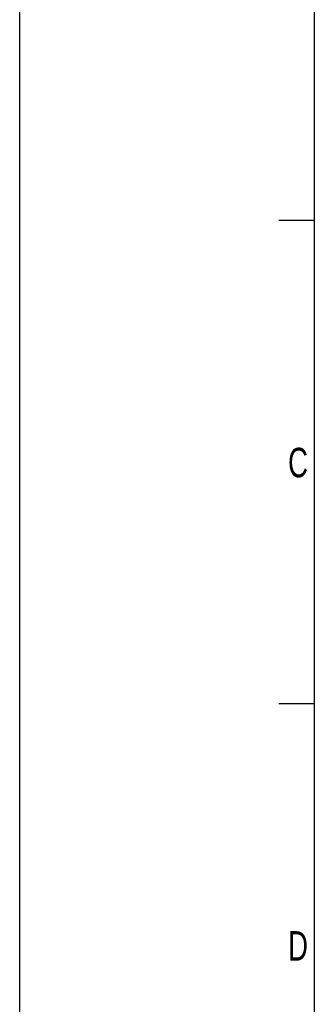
# Model space of a CAD drawing. Extents: x 0 to 594, y 0 to 420.
# Tile 2 of 19: x 0 to 25, y 267 to 350. Entities that reach past the tile are written whole.
import ezdxf

# ---------------------------------------------------------------- set-up
doc = ezdxf.new("R2010")
doc.units = 0
doc.header["$LTSCALE"] = 32.67
doc.layers.add('PR9000-160_DXF_FORMAT', color=7, linetype='CONTINUOUS')
doc.styles.get("Standard").update_dxf_attribs({"font": 'txt', "width": 0.7})

msp = doc.modelspace()

# ---------------------------------------------------------------- linework, layer by layer
at = {"layer": 'PR9000-160_DXF_FORMAT', "color": 7, "linetype": 'CONTINUOUS'}
for p, q in [((0, 0), (0, 420)), ((25, 415), (25, 5)), ((25, 333), (22, 333)), ((25, 292), (22, 292))]:
    msp.add_line(p, q, dxfattribs=at)

# ---------------------------------------------------------------- texts
at = {"layer": 'PR9000-160_DXF_FORMAT', "color": 2, "linetype": 'CONTINUOUS', "char_height": 2.5, "attachment_point": 1}
for s, insert, width in [('C', (22.773, 313.732), 3.125), ('D', (22.773, 272.732), 3.39286)]:
    msp.add_mtext(s, dxfattribs=dict(at, insert=insert, width=width))

doc.saveas('drawing.dxf')
